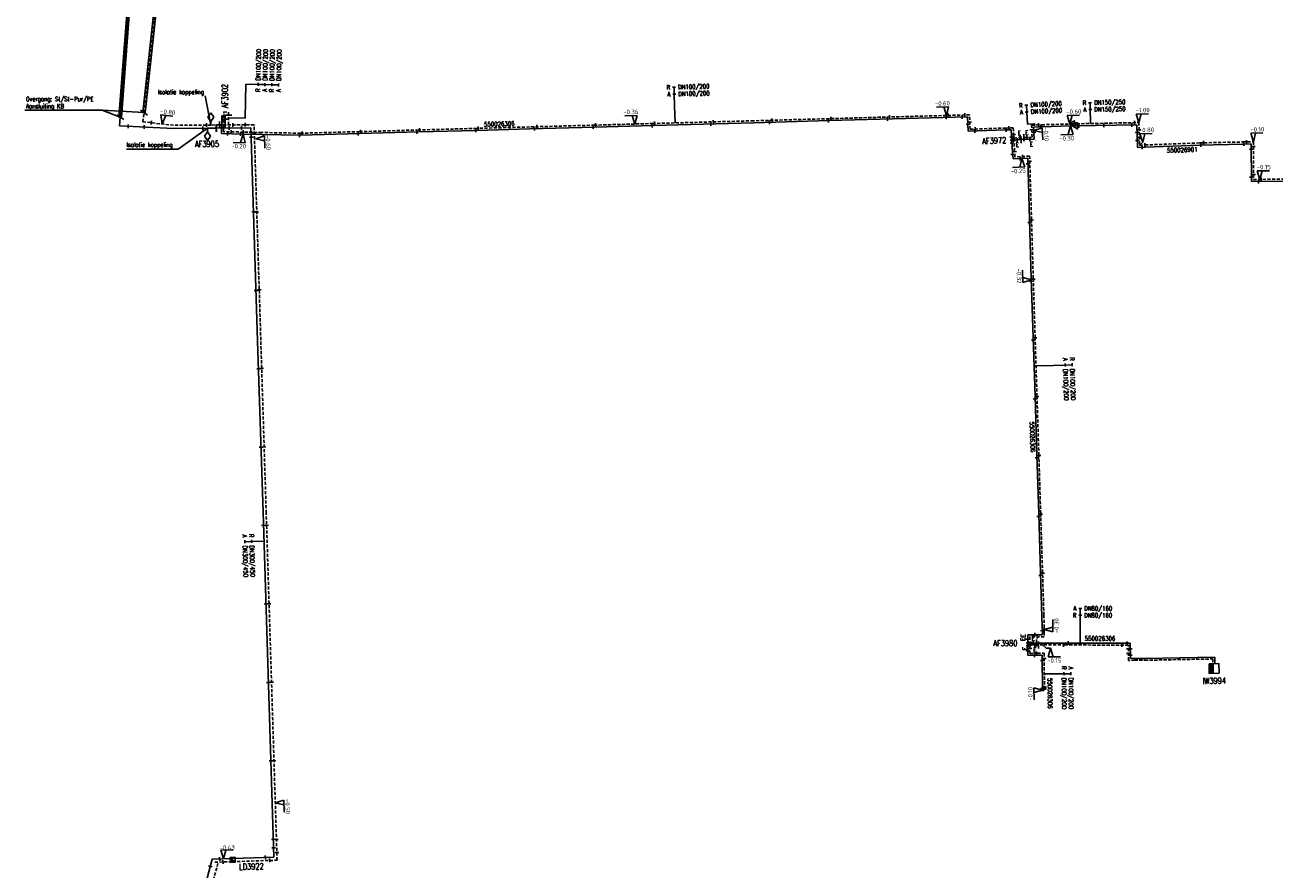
# Model space of a CAD drawing. Header units: millimetres. Extents: x 0 to 118318689, y 0 to 490460760.
# Tile 115 of 117: x 117722576 to 117977689, y 488373952 to 488546298. Entities that reach past the tile are written whole.
import ezdxf
from ezdxf.enums import TextEntityAlignment as Align

# ---------------------------------------------------------------- set-up
doc = ezdxf.new("R2010")
doc.units = ezdxf.units.MM
doc.header["$LTSCALE"] = 200
doc.linetypes.add('HIDDEN2', pattern=[4.7625, 3.175, -1.5875])
doc.layers.get('0').update_dxf_attribs({"color": 8})
for name, color, linetype in [('WT-C-AFSLUITER', 7, 'Continuous'), ('WT-C-isolatieovergang', 7, 'Continuous'), ('WT-C-isolatiestuk', 7, 'Continuous'), ('WT-C-kastLD', 7, 'Continuous'), ('WT-C-kastWM', 7, 'Continuous'), ('WT-C-mof', 7, 'Continuous'), ('WT-C-tstuk', 7, 'Continuous'), ('WT-C-VERLOOP', 7, 'Continuous'), ('WT-I-diam', 7, 'Continuous'), ('WT-I-info', 7, 'Continuous'), ('WT-I-NAP', 7, 'Continuous'), ('WT-L-aanvoer', 6, 'Continuous'), ('WT-L-MANTELBUIS', 6, 'Continuous'), ('WT-L-retour', 6, 'HIDDEN2')]:
    doc.layers.add(name, color=color, linetype=linetype)
doc.styles.add('DIN17', font='ROMANS.SHX', dxfattribs={"width": 0.9})
doc.styles.add('ISOCP', font='ISOCP.SHX')

# ---------------------------------------------------------------- blocks, each defined once
blk = doc.blocks.new('LR-mof')
at = {"color": 0, "linetype": 'ByBlock', "lineweight": -2}
blk.add_line((0, -0.75), (0, 0.75), dxfattribs=at)
blk = doc.blocks.new('LR-isoov')
at = {"color": 0, "linetype": 'ByBlock', "lineweight": -2}
blk.add_line((0.87, 1.5), (-0.87, -1.5), dxfattribs=at)
blk = doc.blocks.new('nap1')
at = {"color": 0, "linetype": 'Continuous'}
for p, q in [((-1, 3.5), (0, 0)), ((-1, 3.5), (4, 3.5)), ((1, 3.5), (0, 0))]:
    blk.add_line(p, q, dxfattribs=at)
at = {"color": 0, "linetype": 'Continuous', "style": 'ISOCP'}
for tag, p in [('*1', (1.7, 5)), ('*2', (4, 1.5))]:
    blk.add_attdef(tag, text='', height=1.8, dxfattribs=at).set_placement(p, align=Align.MIDDLE)
blk = doc.blocks.new('LR-isost')
at = {"color": 0, "linetype": 'ByBlock', "lineweight": -2}
for p, q in [((0, 5), (-1.25, 3.25)), ((-1.25, 3.25), (0, 1.5)), ((1.25, 3.25), (0, 5)), ((0, 1.5), (1.25, 3.25)), ((0, 1.5), (0, 0))]:
    blk.add_line(p, q, dxfattribs=at)
blk = doc.blocks.new('LR-AFS')
at = {"color": 0, "lineweight": -3, "const_width": 0.7}
blk.add_lwpolyline([(0, -1.5), (0, 1.5)], dxfattribs=at)
at = {"color": 7, "linetype": 'ByBlock', "lineweight": -2, "style": 'DIN17', "width": 0.9}
blk.add_attdef('*1', text='', height=2.5, dxfattribs=at).set_placement((0, 5), align=Align.MIDDLE)
at = {"color": 0, "linetype": 'ByBlock', "lineweight": -2, "style": 'DIN17', "width": 0.3, "flags": 1}
for tag, p in [('*2', (2.5, 1.5)), ('OCODE', (-7.5, -2.5)), ('ST', (-7.5, -5)), ('VCODE', (-2.5, -5)), ('NCODE', (-2.5, -2.5)), ('NIVO', (2.5, -5)), ('BC', (2.5, -2.5)), ('IMM', (7.5, -5)), ('RK', (7.5, -2.5)), ('VERTR', (-7.5, -10)), ('FABR', (-7.5, -7.5)), ('OPBLEN', (-2.5, -10)), ('TYPE', (-2.5, -7.5)), ('OPBOUW', (2.5, -7.5)), ('HULPST', (2.5, -10)), ('VERLSP', (7.5, -10)), ('BEDIEN', (7.5, -7.5)), ('BORDL', (-7.5, -15)), ('DEKM', (-7.5, -12.5)), ('PDATUM', (-2.5, -12.5)), ('BORDX', (-2.5, -15)), ('BORDY', (2.5, -15)), ('OPM', (2.5, -12.5)), ('BORDZ', (7.5, -15)), ('BORD', (7.5, -12.5))]:
    blk.add_attdef(tag, text='', height=1.8, dxfattribs=at).set_placement(p, align=Align.MIDDLE)
blk = doc.blocks.new('LR-kastLD')
at = {"color": 0, "linetype": 'ByBlock', "lineweight": -3}
blk.add_line((-1, 1), (1, -1), dxfattribs=at)
blk.add_lwpolyline([(-1, -1), (-1, 1), (1, 1), (1, -1)], close=True, dxfattribs=at)
blk.add_solid([(-1, 1), (-1, -1), (1, -1)], dxfattribs=at)
at = {"color": 7, "linetype": 'ByBlock', "lineweight": -3, "style": 'DIN17', "width": 0.7}
for tag, p in [('*1', (0, 5)), ('*2', (0, -5))]:
    blk.add_attdef(tag, text='', height=2.5, dxfattribs=at).set_placement(p, align=Align.MIDDLE)
at = {"color": 0, "linetype": 'ByBlock', "lineweight": -2, "style": 'DIN17', "width": 0.3, "flags": 1}
for tag, p in [('OCODE', (4.5, 1.25)), ('NCODE', (9.5, 1.25)), ('BC', (14.5, 1.25)), ('RK', (19.5, 1.25)), ('ST', (4.5, -1.25)), ('VCODE', (9.5, -1.25)), ('NIVO', (14.5, -1.25)), ('IMM', (19.5, -1.25))]:
    blk.add_attdef(tag, text='', height=1.8, dxfattribs=at).set_placement(p, align=Align.MIDDLE)
blk = doc.blocks.new('nap2')
at = {"color": 0, "linetype": 'Continuous'}
for p, q in [((1, 3.5), (-4, 3.5)), ((-1, 3.5), (0, 0)), ((1, 3.5), (0, 0))]:
    blk.add_line(p, q, dxfattribs=at)
at = {"color": 0, "linetype": 'Continuous', "style": 'ISOCP'}
for tag, p in [('*1', (-1.5, 5)), ('*2', (-4, 1.5))]:
    blk.add_attdef(tag, text='', height=1.8, dxfattribs=at).set_placement(p, align=Align.MIDDLE)
blk = doc.blocks.new('LR-tsb')
blk.add_circle((0, 0), 0.375)
blk = doc.blocks.new('LR-smof')
at = {"color": 0, "linetype": 'ByBlock', "lineweight": -2}
blk.add_lwpolyline([(1, 0.5), (0, 0.5), (0, -0.5), (1, -0.5)], dxfattribs=at)
blk = doc.blocks.new('LR-mofD')
at = {"color": 0, "linetype": 'ByBlock', "lineweight": -2}
blk.add_line((0, -0.75), (0, 0.75), dxfattribs=at)
at = {"color": 1, "linetype": 'ByBlock', "lineweight": -3, "style": 'DIN17', "width": 0.9}
blk.add_attdef('*1', text='', height=1.8, dxfattribs=at).set_placement((0, 2), align=Align.MIDDLE)
blk = doc.blocks.new('LR-DIAO4')
at = {"color": 0, "lineweight": -3}
blk.add_line((0, 0), (0, -5), dxfattribs=at)
at = {"color": 0, "linetype": 'Continuous', "lineweight": -3}
for p, q in [((0, -5), (0, -7.8)), ((0, -7.8), (0, -10.6)), ((0, -10.6), (0, -13.4))]:
    blk.add_line(p, q, dxfattribs=at)
at = {"color": 0, "lineweight": -3}
for points in [[(0.61, -5), (0, -5), (-0.61, -5)], [(0.61, -7.8), (0, -7.8), (-0.61, -7.8)], [(0.61, -10.6), (0, -10.6), (-0.61, -10.6)], [(0.61, -13.4), (0, -13.4), (-0.61, -13.4)]]:
    blk.add_lwpolyline(points, dxfattribs=at)
at = {"color": 1, "lineweight": -3, "style": 'DIN17', "width": 0.9}
for tag, p in [('*1', (-1.61, -5)), ('*2', (-1.61, -7.78)), ('*3', (-1.61, -10.58)), ('*4', (-1.61, -13.38))]:
    blk.add_attdef(tag, text='', height=1.8, dxfattribs=at).set_placement(p, align=Align.MIDDLE_RIGHT)
for tag, p in [('*11', (1.61, -5)), ('*12', (1.61, -7.8)), ('*13', (1.61, -10.6)), ('*14', (1.61, -13.4))]:
    blk.add_attdef(tag, text='', height=1.8, dxfattribs=at).set_placement(p, align=Align.MIDDLE_LEFT)
blk = doc.blocks.new('LR-kastWM')
at = {"color": 0, "linetype": 'ByBlock', "lineweight": -3}
blk.add_lwpolyline([(-2, 2), (2, 2), (2, -2), (-2, -2)], close=True, dxfattribs=at)
at = {"color": 0}
blk.add_solid([(-2, -2), (0, -2), (-2, 2), (0, 2)], dxfattribs=at)
at = {"color": 7, "linetype": 'ByBlock', "lineweight": -3, "style": 'DIN17', "width": 0.7}
for tag, p in [('*1', (0, 5)), ('*2', (0, -5))]:
    blk.add_attdef(tag, text='', height=2.5, dxfattribs=at).set_placement(p, align=Align.MIDDLE)
at = {"color": 0, "linetype": 'ByBlock', "lineweight": -2, "style": 'DIN17', "width": 0.3, "flags": 1}
for tag, p in [('OCODE', (4.5, 1.25)), ('NCODE', (9.5, 1.25)), ('BC', (14.5, 1.25)), ('RK', (19.5, 1.25)), ('ST', (4.5, -1.25)), ('VCODE', (9.5, -1.25)), ('NIVO', (14.5, -1.25)), ('IMM', (19.5, -1.25))]:
    blk.add_attdef(tag, text='', height=1.8, dxfattribs=at).set_placement(p, align=Align.MIDDLE)
blk = doc.blocks.new('LR-hyp')
at = {"color": 7, "linetype": 'ByBlock', "lineweight": -3, "style": 'DIN17', "width": 0.9}
blk.add_attdef('*1', text='', height=1.8, dxfattribs=at).set_placement((0, 0), align=Align.MIDDLE)
at = {"color": 7, "linetype": 'ByBlock', "lineweight": -2, "style": 'DIN17', "width": 0.9, "flags": 1}
blk.add_attdef('*2', text='', height=1.8, dxfattribs=at).set_placement((0, -5), align=Align.MIDDLE)
blk = doc.blocks.new('LR-VERL')
at = {"color": 0, "linetype": 'ByBlock', "lineweight": -2}
blk.add_lwpolyline([(1.08, 0), (-1.08, -1.25), (-1.08, 1.25)], close=True, dxfattribs=at)
blk = doc.blocks.new('LR-DIAB2')
at = {"color": 0, "linetype": 'Continuous', "lineweight": -3}
blk.add_line((0, 5), (0, 7.8), dxfattribs=at)
at = {"color": 0, "lineweight": -3}
blk.add_line((0, 0), (0, 5), dxfattribs=at)
for points in [[(0.61, 7.8), (0, 7.8), (-0.61, 7.8)], [(0.61, 5), (0, 5), (-0.61, 5)]]:
    blk.add_lwpolyline(points, dxfattribs=at)
at = {"color": 1, "lineweight": -3, "style": 'DIN17', "width": 0.9}
for tag, p in [('*1', (-1.61, 7.8)), ('*2', (-1.61, 5.02))]:
    blk.add_attdef(tag, text='', height=1.8, dxfattribs=at).set_placement(p, align=Align.MIDDLE_RIGHT)
for tag, p in [('*11', (1.61, 7.8)), ('*12', (1.61, 5))]:
    blk.add_attdef(tag, text='', height=1.8, dxfattribs=at).set_placement(p, align=Align.MIDDLE_LEFT)
blk = doc.blocks.new('LR-DIAO2')
at = {"color": 0, "lineweight": -3}
blk.add_line((0, 0), (0, -5), dxfattribs=at)
at = {"color": 0, "linetype": 'Continuous', "lineweight": -3}
blk.add_line((0, -5), (0, -7.8), dxfattribs=at)
at = {"color": 0, "lineweight": -3}
for points in [[(0.61, -5), (0, -5), (-0.61, -5)], [(0.61, -7.8), (0, -7.8), (-0.61, -7.8)]]:
    blk.add_lwpolyline(points, dxfattribs=at)
at = {"color": 1, "lineweight": -3, "style": 'DIN17', "width": 0.9}
for tag, p in [('*1', (-1.61, -5)), ('*2', (-1.61, -7.78))]:
    blk.add_attdef(tag, text='', height=1.8, dxfattribs=at).set_placement(p, align=Align.MIDDLE_RIGHT)
for tag, p in [('*11', (1.61, -5)), ('*12', (1.61, -7.8))]:
    blk.add_attdef(tag, text='', height=1.8, dxfattribs=at).set_placement(p, align=Align.MIDDLE_LEFT)

msp = doc.modelspace()

# ---------------------------------------------------------------- linework, layer by layer
at = {"layer": 'WT-I-diam'}
for p, q in [((117767508, 488527331), (117767646, 488534217)), ((117764091, 488527399), (117767508, 488527331)), ((117855243, 488526330), (117855150, 488529713)), ((117928682, 488526159), (117927157, 488526065)), ((117928696, 488525887), (117928682, 488526159)), ((117940037, 488526202), (117940030, 488526557)), ((117928916, 488476758), (117932393, 488476868)), ((117937924, 488420224), (117937927, 488423399)), ((117930615, 488413939), (117932126, 488413952))]:
    msp.add_line(p, q, dxfattribs=at)
at = {"layer": 'WT-I-info'}
for p, q in [((117759330, 488531831), (117760506, 488525901)), ((117722576, 488528909), (117738355, 488528909)), ((117738355, 488528909), (117742000, 488527497)), ((117738355, 488528909), (117746863, 488528443)), ((117753821, 488521002), (117759813, 488525247)), ((117743302, 488521002), (117753821, 488521002)), ((117930952, 488419181), (117930256, 488419852)), ((117931887, 488419180), (117930952, 488419181))]:
    msp.add_line(p, q, dxfattribs=at)
at = {"layer": 'WT-I-NAP'}
msp.add_line((117950037, 488521778), (117950706, 488522375), dxfattribs=at)
at = {"layer": 'WT-L-aanvoer', "lineweight": -3}
for p, q in [((117742000, 488527497), (117743889, 488551998)), ((117741866, 488525708), (117742004, 488527497)), ((117763443, 488527086), (117763438, 488527764)), ((117752875, 488525201), (117741866, 488525708)), ((117759813, 488525247), (117752875, 488525201)), ((117761625, 488525259), (117759813, 488525247)), ((117768694, 488525306), (117761625, 488525259)), ((117763455, 488525271), (117763443, 488527086)), ((117770056, 488481867), (117768694, 488525306)), ((117771150, 488446955), (117770056, 488481867)), ((117773356, 488376572), (117771150, 488446955)), ((117750494, 488336956), (117760787, 488376171)), ((117760787, 488376171), (117764972, 488376304)), ((117764972, 488376304), (117773356, 488376572))]:
    msp.add_line(p, q, dxfattribs=at)
at = {"layer": 'WT-L-aanvoer'}
for p, q in [((117762649, 488524148), (117762721, 488527778)), ((117762721, 488527778), (117763438, 488527764)), ((117904846, 488527296), (117886705, 488526796)), ((117914958, 488527564), (117904846, 488527296)), ((117915056, 488524638), (117914958, 488527564)), ((117814789, 488524815), (117802904, 488524488)), ((117825550, 488525112), (117814789, 488524815)), ((117838843, 488525478), (117825550, 488525112)), ((117850767, 488525806), (117838843, 488525478)), ((117871291, 488526372), (117850767, 488525806)), ((117886705, 488526796), (117871291, 488526372)), ((117922765, 488524889), (117915056, 488524638)), ((117923870, 488524925), (117922765, 488524889)), ((117923942, 488523705), (117923870, 488524925)), ((117928425, 488525473), (117930086, 488525554)), ((117928542, 488523044), (117928425, 488525473)), ((117930086, 488525554), (117935955, 488525721)), ((117935955, 488525721), (117936197, 488525709)), ((117936197, 488525709), (117936858, 488525721)), ((117936858, 488525721), (117949473, 488525946)), ((117949473, 488525946), (117949600, 488521310)), ((117767199, 488524057), (117762649, 488524148)), ((117770885, 488523983), (117767199, 488524057)), ((117778807, 488523824), (117770885, 488523983)), ((117790875, 488524157), (117778807, 488523824)), ((117802904, 488524488), (117790875, 488524157)), ((117924131, 488520520), (117923942, 488523705)), ((117923995, 488522823), (117925866, 488522914)), ((117925866, 488522914), (117928542, 488523044)), ((117924223, 488518985), (117924131, 488520520)), ((117949600, 488521310), (117951220, 488521376)), ((117951220, 488521376), (117962304, 488521802)), ((117962304, 488521802), (117971141, 488521995)), ((117971141, 488521995), (117972828, 488522033)), ((117972828, 488522033), (117972861, 488514351)), ((117927225, 488519129), (117924223, 488518985)), ((117927597, 488506605), (117927225, 488519129)), ((117972861, 488514351), (117995109, 488514517)), ((117927953, 488494627), (117927597, 488506605)), ((117928334, 488482529), (117927953, 488494627)), ((117928711, 488470581), (117928334, 488482529)), ((117929090, 488458553), (117928711, 488470581)), ((117929466, 488446665), (117929090, 488458553)), ((117929846, 488434628), (117929466, 488446665)), ((117930132, 488425558), (117929846, 488434628)), ((117930132, 488425558), (117930194, 488423749)), ((117930194, 488423749), (117930205, 488422405)), ((117930203, 488421936), (117927236, 488421910)), ((117927236, 488421910), (117927272, 488417728)), ((117929016, 488420233), (117927250, 488420235)), ((117930393, 488420231), (117929016, 488420233)), ((117930205, 488422405), (117930203, 488421936)), ((117934956, 488420227), (117930393, 488420231)), ((117948148, 488420213), (117934956, 488420227)), ((117948175, 488417091), (117948148, 488420213)), ((117927272, 488417728), (117929206, 488417744)), ((117929206, 488417744), (117930182, 488417752)), ((117930182, 488417752), (117930243, 488410593)), ((117949021, 488417098), (117948175, 488417091)), ((117949021, 488417098), (117951141, 488417105)), ((117951141, 488417105), (117965386, 488417386)), ((117965386, 488417386), (117965410, 488416206))]:
    msp.add_line(p, q, dxfattribs=at)
at = {"layer": 'WT-L-MANTELBUIS'}
msp.add_lwpolyline([(117759511, 488889150), (117760021, 488875694), (117760556, 488858499), (117760676, 488835390), (117759835, 488800886), (117758825, 488780315), (117754715, 488713687), (117743639, 488552016), (117741751, 488527516), (117742249, 488527478), (117744138, 488551980), (117755214, 488713654), (117759324, 488780287), (117760334, 488800868), (117761177, 488835385), (117761056, 488858508), (117760521, 488875712), (117760011, 488889162), (117759921, 488899719), (117759421, 488899715)], close=True, dxfattribs=at)
msp.add_lwpolyline([(117761342, 488658978), (117747112, 488528416), (117746615, 488528470), (117760844, 488659026)], dxfattribs=at)
at = {"layer": 'WT-L-retour', "lineweight": -3}
for p, q in [((117746863, 488528443), (117761093, 488659002)), ((117746657, 488526552), (117746863, 488528443)), ((117764087, 488527898), (117764083, 488528548)), ((117764101, 488525925), (117764087, 488527898)), ((117752909, 488525851), (117746657, 488526552)), ((117760506, 488525901), (117752909, 488525851)), ((117762291, 488525913), (117760506, 488525901)), ((117769324, 488525960), (117762291, 488525913)), ((117770701, 488482037), (117769324, 488525960)), ((117771805, 488446805), (117770701, 488482037)), ((117774026, 488375943), (117771805, 488446805)), ((117750957, 488336159), (117762038, 488375561)), ((117761292, 488375537), (117764901, 488375652)), ((117764901, 488375652), (117774026, 488375943))]:
    msp.add_line(p, q, dxfattribs=at)
at = {"layer": 'WT-L-retour'}
for p, q in [((117763056, 488524540), (117763137, 488528567)), ((117763137, 488528567), (117764083, 488528548)), ((117904836, 488527696), (117886694, 488527196)), ((117915345, 488527975), (117904836, 488527696)), ((117915443, 488525051), (117915345, 488527975)), ((117802893, 488524888), (117790864, 488524557)), ((117814778, 488525215), (117802893, 488524888)), ((117825539, 488525512), (117814778, 488525215)), ((117838832, 488525878), (117825539, 488525512)), ((117850756, 488526206), (117838832, 488525878)), ((117871280, 488526771), (117850756, 488526206)), ((117886694, 488527196), (117871280, 488526771)), ((117922752, 488525288), (117915443, 488525051)), ((117924246, 488525337), (117922752, 488525288)), ((117924342, 488523729), (117924246, 488525337)), ((117928006, 488525853), (117930071, 488525953)), ((117928123, 488523424), (117928006, 488525853)), ((117930071, 488525953), (117935653, 488526113)), ((117935653, 488526113), (117936241, 488526125)), ((117936241, 488526125), (117949911, 488526405)), ((117949911, 488526405), (117950037, 488521778)), ((117767164, 488524458), (117763056, 488524540)), ((117770893, 488524383), (117767164, 488524458)), ((117778806, 488524225), (117770893, 488524383)), ((117790864, 488524557), (117778806, 488524225)), ((117924531, 488520544), (117924342, 488523729)), ((117924371, 488523242), (117926428, 488523342)), ((117926428, 488523342), (117928123, 488523424)), ((117951202, 488521825), (117962290, 488522252)), ((117962290, 488522252), (117971131, 488522445)), ((117971131, 488522445), (117973276, 488522493)), ((117973276, 488522493), (117973309, 488514804)), ((117924598, 488519403), (117924531, 488520544)), ((117950037, 488521778), (117951202, 488521825)), ((117927612, 488519548), (117924598, 488519403)), ((117927997, 488506617), (117927612, 488519548)), ((117973309, 488514804), (117994648, 488514964)), ((117928353, 488494639), (117927997, 488506617)), ((117928734, 488482541), (117928353, 488494639)), ((117929111, 488470593), (117928734, 488482541)), ((117929490, 488458566), (117929111, 488470593)), ((117929865, 488446677), (117929490, 488458566)), ((117930245, 488434640), (117929865, 488446677)), ((117930520, 488425954), (117930245, 488434640)), ((117930520, 488425954), (117930594, 488423757)), ((117930594, 488423757), (117930605, 488422405)), ((117930601, 488421539), (117927639, 488421514)), ((117927639, 488421514), (117927668, 488418131)), ((117930605, 488422405), (117930601, 488421539)), ((117929449, 488419852), (117927653, 488419854)), ((117927668, 488418131), (117929203, 488418144)), ((117929203, 488418144), (117930579, 488418155)), ((117930391, 488419852), (117929449, 488419852)), ((117934956, 488419847), (117930391, 488419852)), ((117930579, 488418155), (117930641, 488410858)), ((117947772, 488419833), (117934956, 488419847)), ((117947798, 488416708), (117947772, 488419833)), ((117949031, 488416719), (117947798, 488416708)), ((117949031, 488416719), (117951151, 488416726)), ((117951151, 488416726), (117965014, 488416999)), ((117965014, 488416999), (117965030, 488416199))]:
    msp.add_line(p, q, dxfattribs=at)

# ---------------------------------------------------------------- block references
at = {"layer": 'WT-C-AFSLUITER', "linetype": 'Continuous'}
ref = msp.add_blockref('LR-AFS', (117763443, 488527086), dxfattribs=dict(at, xscale=500, yscale=500, zscale=500, rotation=270.3802))
ref.add_attrib('*1', 'AF3902', dxfattribs={"layer": '0', "color": 7, "linetype": 'ByBlock', "lineweight": -2, "height": 1250, "rotation": 90.3802, "style": 'DIN17', "width": 0.65}).set_placement((117763374, 488531816), align=Align.MIDDLE)
at = {"layer": 'WT-C-AFSLUITER', "linetype": 'Continuous', "xscale": 500, "yscale": 500, "zscale": 500}
for p, rotation in [((117764087, 488527898), 270.3802), ((117762291, 488525913), 0.3802), ((117926428, 488523342), 2.774), ((117929449, 488419852), 359.9394)]:
    msp.add_blockref('LR-AFS', p, dxfattribs=dict(at, rotation=rotation))
at = {"layer": 'WT-C-AFSLUITER', "linetype": 'Continuous'}
ref = msp.add_blockref('LR-AFS', (117761625, 488525259), dxfattribs=dict(at, xscale=500, yscale=500, zscale=500, rotation=0.3802))
ref.add_attrib('*1', 'AF3905', dxfattribs={"layer": '0', "color": 7, "linetype": 'ByBlock', "lineweight": -2, "height": 1250, "rotation": 0.3802, "style": 'DIN17', "width": 0.65}).set_placement((117759703, 488522045), align=Align.MIDDLE)
ref = msp.add_blockref('LR-AFS', (117925866, 488522914), dxfattribs=dict(at, xscale=500, yscale=500, zscale=500, rotation=2.774))
ref.add_attrib('*1', 'AF3972', dxfattribs={"layer": '0', "color": 7, "linetype": 'ByBlock', "lineweight": -2, "height": 1250, "rotation": 2.774, "style": 'DIN17', "width": 0.65}).set_placement((117920375, 488522716), align=Align.MIDDLE)
ref = msp.add_blockref('LR-AFS', (117929016, 488420233), dxfattribs=dict(at, xscale=500, yscale=500, zscale=500, rotation=359.9394))
ref.add_attrib('*1', 'AF3980', dxfattribs={"layer": '0', "color": 7, "linetype": 'ByBlock', "lineweight": -2, "height": 1250, "rotation": 359.9394, "style": 'DIN17', "width": 0.65}).set_placement((117922642, 488420216), align=Align.MIDDLE)
at = {"layer": 'WT-C-isolatieovergang', "linetype": 'Continuous'}
for p, xscale, yscale, zscale, rotation in [((117742000, 488527497), 500.0000000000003, 500.0000000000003, 500.0000000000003, 85.59207080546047), ((117746863, 488528443), 499.9999999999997, 499.9999999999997, 499.9999999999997, 83.77973395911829)]:
    msp.add_blockref('LR-isoov', p, dxfattribs=dict(at, xscale=xscale, yscale=yscale, zscale=zscale, rotation=rotation))
at = {"layer": 'WT-C-isolatiestuk', "linetype": 'Continuous'}
for p, xscale, yscale, zscale, rotation in [((117760506, 488525901), 500, 500, 500, 0.3802), ((117759813, 488525247), 499.9999999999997, 499.9999999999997, 499.9999999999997, 180.3802)]:
    msp.add_blockref('LR-isost', p, dxfattribs=dict(at, xscale=xscale, yscale=yscale, zscale=zscale, rotation=rotation))
at = {"layer": 'WT-C-kastLD', "linetype": 'Continuous'}
ref = msp.add_blockref('LR-kastLD', (117764985, 488376019), dxfattribs=dict(at, xscale=499.9999999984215, yscale=499.9999999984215, zscale=499.9999999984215, rotation=1.578963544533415))
ref.add_attrib('*1', 'LD3922', dxfattribs={"layer": '0', "color": 7, "linetype": 'ByBlock', "lineweight": -3, "height": 1250, "rotation": 1.57896, "style": 'DIN17', "width": 0.65}).set_placement((117768777, 488374661), align=Align.MIDDLE)
at = {"layer": 'WT-C-kastWM', "linetype": 'Continuous'}
ref = msp.add_blockref('LR-kastWM', (117965253, 488415045), dxfattribs=dict(at, xscale=500, yscale=500, zscale=500, rotation=1.129217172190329))
ref.add_attrib('*1', 'IW3994', dxfattribs={"layer": '0', "color": 7, "linetype": 'ByBlock', "lineweight": -3, "height": 1250, "rotation": 1.12922, "style": 'DIN17', "width": 0.65}).set_placement((117965302, 488412545), align=Align.MIDDLE)
at = {"layer": 'WT-C-mof', "linetype": 'Continuous', "lineweight": -3}
for p, xscale, yscale, zscale, rotation in [((117742000, 488527497), 500.0000000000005, 500.0000000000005, 500.0000000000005, 85.6004), ((117746863, 488528443), 499.9999999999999, 499.9999999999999, 499.9999999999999, 83.77969999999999), ((117743643, 488525629), 500, 500, 500, 357.3638), ((117746906, 488525480), 500, 500, 500, 357.3638), ((117748347, 488526362), 500, 500, 500, 353.6042), ((117758893, 488525241), 500, 500, 500, 0.3802), ((117759614, 488525896), 500, 500, 500, 0.3802), ((117764271, 488525276), 500, 500, 500, 0.3802), ((117764996, 488525931), 500, 500, 500, 0.3802), ((117766741, 488525293), 500, 500, 500, 0.3802), ((117767513, 488525960, -599), 500, 500, 500, 0.3802), ((117768753, 488523407), 500.0000000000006, 500.0000000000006, 500.0000000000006, 271.7954), ((117769377, 488524268), 500.0000000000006, 500.0000000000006, 500.0000000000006, 271.7954), ((117769229, 488508229), 500.0000000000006, 500.0000000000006, 500.0000000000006, 271.7954), ((117769882, 488508142), 500.0000000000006, 500.0000000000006, 500.0000000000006, 271.7954), ((117769733, 488492142), 500.0000000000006, 500.0000000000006, 500.0000000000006, 271.7954), ((117770380, 488492269), 500.0000000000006, 500.0000000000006, 500.0000000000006, 271.7954), ((117770234, 488476184), 500.0000000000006, 500.0000000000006, 500.0000000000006, 271.7954), ((117770883, 488476272, -615), 500.0000000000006, 500.0000000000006, 500.0000000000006, 271.7954), ((117770749, 488460211, -601), 500.0000000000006, 500.0000000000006, 500.0000000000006, 271.7954), ((117771384, 488460237), 500.0000000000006, 500.0000000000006, 500.0000000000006, 271.7954), ((117771235, 488444244), 500.0000000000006, 500.0000000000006, 500.0000000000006, 271.7954), ((117771885, 488444247), 500.0000000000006, 500.0000000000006, 500.0000000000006, 271.7954), ((117771740, 488428207, -510), 500.0000000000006, 500.0000000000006, 500.0000000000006, 271.7954), ((117772387, 488428223), 500.0000000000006, 500.0000000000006, 500.0000000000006, 271.7954), ((117772232, 488412190, -487), 500.0000000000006, 500.0000000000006, 500.0000000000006, 271.7954), ((117772888, 488412263), 500.0000000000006, 500.0000000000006, 500.0000000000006, 271.7954), ((117772752, 488396194, -516), 500.0000000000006, 500.0000000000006, 500.0000000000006, 271.7954), ((117773389, 488396253), 500.0000000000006, 500.0000000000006, 500.0000000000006, 271.7954), ((117773251, 488380204, 15), 500.0000000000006, 500.0000000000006, 500.0000000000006, 271.7954), ((117773893, 488380192), 500.0000000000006, 500.0000000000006, 500.0000000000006, 271.7954), ((117771630, 488376517), 500, 500, 500, 1.826399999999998), ((117773315, 488378475, -418), 500.0000000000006, 500.0000000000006, 500.0000000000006, 271.7954), ((117773977, 488377500), 500.0000000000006, 500.0000000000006, 500.0000000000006, 271.7954), ((117760404, 488374713), 499.9999999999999, 499.9999999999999, 499.9999999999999, 75.2934), ((117762307, 488376220), 500, 500, 500, 1.826399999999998), ((117762997, 488375591), 500, 500, 500, 1.826399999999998), ((117772508, 488375894), 500, 500, 500, 1.826399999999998)]:
    msp.add_blockref('LR-mof', p, dxfattribs=dict(at, xscale=xscale, yscale=yscale, zscale=zscale, rotation=rotation))
at = {"layer": 'WT-C-mof', "linetype": 'Continuous'}
for name, p, xscale, yscale, zscale, rotation in [('LR-mof', (117875024, 488526875), 499.9999999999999, 499.9999999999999, 499.9999999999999, 1.577600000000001), ('LR-mof', (117887024, 488527205), 499.9999999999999, 499.9999999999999, 499.9999999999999, 1.577600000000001), ('LR-mof', (117898563, 488527123), 499.9999999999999, 499.9999999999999, 499.9999999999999, 1.577600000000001), ('LR-mof', (117898995, 488527535), 499.9999999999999, 499.9999999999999, 499.9999999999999, 1.577600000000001), ('LR-mof', (117910554, 488527447), 500, 500, 500, 1.521), ('LR-mof', (117910996, 488527859), 500, 500, 500, 1.521), ('LR-mof', (117913822, 488527534), 500, 500, 500, 1.521), ('LR-mof', (117914400, 488527950), 500, 500, 500, 1.521), ('LR-mof', (117762672, 488525314), 500.0000000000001, 500.0000000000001, 500.0000000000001, 88.8523), ('LR-mof', (117763081, 488525766), 500.0000000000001, 500.0000000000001, 500.0000000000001, 88.8523), ('LR-mof', (117764630, 488524509), 500.0000000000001, 500.0000000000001, 500.0000000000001, 358.8523), ('LR-mof', (117767096, 488524459), 500.0000000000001, 500.0000000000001, 500.0000000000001, 358.8523), ('LR-mof', (117791075, 488524562), 499.9999999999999, 499.9999999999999, 499.9999999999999, 1.577600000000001), ('LR-mof', (117802550, 488524478), 499.9999999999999, 499.9999999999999, 499.9999999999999, 1.577600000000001), ('LR-mof', (117803079, 488524893), 499.9999999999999, 499.9999999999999, 499.9999999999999, 1.577600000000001), ('LR-mof', (117814547, 488524809), 499.9999999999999, 499.9999999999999, 499.9999999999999, 1.577600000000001), ('LR-mof', (117815065, 488525223), 499.9999999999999, 499.9999999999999, 499.9999999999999, 1.577600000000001), ('LR-mof', (117826532, 488525139), 499.9999999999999, 499.9999999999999, 499.9999999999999, 1.577600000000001), ('LR-mof', (117827047, 488525553), 499.9999999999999, 499.9999999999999, 499.9999999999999, 1.577600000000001), ('LR-mof', (117838539, 488525470), 499.9999999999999, 499.9999999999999, 499.9999999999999, 1.577600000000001), ('LR-mof', (117839051, 488525884), 499.9999999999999, 499.9999999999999, 499.9999999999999, 1.577600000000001), ('LR-mof', (117850538, 488525800), 499.9999999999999, 499.9999999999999, 499.9999999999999, 1.577600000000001), ('LR-mof', (117851065, 488526215), 499.9999999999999, 499.9999999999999, 499.9999999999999, 1.577600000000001), ('LR-mof', (117862544, 488526131), 499.9999999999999, 499.9999999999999, 499.9999999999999, 1.577600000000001), ('LR-mof', (117863051, 488526545), 499.9999999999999, 499.9999999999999, 499.9999999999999, 1.577600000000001), ('LR-mof', (117874539, 488526461), 499.9999999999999, 499.9999999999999, 499.9999999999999, 1.577600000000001), ('LR-mof', (117886533, 488526791), 499.9999999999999, 499.9999999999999, 499.9999999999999, 1.577600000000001), ('LR-mof', (117915009, 488526052), 500.0000000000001, 500.0000000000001, 500.0000000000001, 271.9139), ('LR-mof', (117915394, 488526505), 500.0000000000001, 500.0000000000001, 500.0000000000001, 271.9139), ('LR-mof', (117916392, 488524682), 500.0000000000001, 500.0000000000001, 500.0000000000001, 1.8605), ('LR-mof', (117916536, 488525086), 500.0000000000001, 500.0000000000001, 500.0000000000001, 1.8605), ('LR-mof', (117922811, 488524890), 500.0000000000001, 500.0000000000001, 500.0000000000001, 1.8605), ('LR-mof', (117923394, 488525309), 500.0000000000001, 500.0000000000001, 500.0000000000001, 1.8605), ('LR-mof', (117928050, 488524939), 500, 500, 500, 272.7740000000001), ('LR-mof', (117929459, 488525924), 500, 500, 500, 2.774), ('LR-mof', (117929946, 488525547), 500, 500, 500, 2.774), ('LR-mof', (117936985, 488526140), 500, 500, 500, 1.1735), ('LR-mof', (117937619, 488525734), 500, 500, 500, 1.0215), ('LR-mof', (117942736, 488525826), 500, 500, 500, 1.0215), ('LR-mof', (117948434, 488525927), 500, 500, 500, 1.0215), ('LR-mof', (117948996, 488526386), 500, 500, 500, 1.1735), ('LR-mof', (117949951, 488524922), 500, 500, 500, 271.5572), ('LR-mof', (117763945, 488524122), 500.0000000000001, 500.0000000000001, 500.0000000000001, 358.8523), ('LR-mof', (117766550, 488524070), 500.0000000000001, 500.0000000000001, 500.0000000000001, 358.8523), ('LR-mof', (117778605, 488523828), 500.0000000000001, 500.0000000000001, 500.0000000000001, 358.8523), ('LR-mof', (117779128, 488524233), 499.9999999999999, 499.9999999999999, 499.9999999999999, 1.577600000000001), ('LR-mof', (117790549, 488524148), 499.9999999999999, 499.9999999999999, 499.9999999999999, 1.577600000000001), ('LR-mof', (117923960, 488523412), 500, 500, 500, 273.3965), ('LR-mof', (117924031, 488522216), 500, 500, 500, 273.3965), ('LR-mof', (117924328, 488523964), 500, 500, 500, 273.3965), ('LR-mof', (117924398, 488522782), 500, 500, 500, 273.3965), ('LR-mof', (117928476, 488524417), 500, 500, 500, 272.7740000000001), ('LR-mof', (117949515, 488524402), 500, 500, 500, 271.5572), ('LR-mof', (117949561, 488522742), 500, 500, 500, 271.5572), ('LR-mof', (117949995, 488523323), 500, 500, 500, 271.5572), ('LR-mof', (117951109, 488521822), 500, 500, 500, 2.3099), ('LR-mof', (117962568, 488521808), 500, 500, 500, 1.2497), ('LR-mof', (117963110, 488522270), 500, 500, 500, 1.2497), ('LR-mof', (117971297, 488521999), 500, 500, 500, 1.2878), ('LR-mof', (117971854, 488522461), 500, 500, 500, 1.2878), ('LR-mof', (117924169, 488519879), 500, 500, 500, 273.3965), ('LR-mof', (117924536, 488520451), 500, 500, 500, 273.3965), ('LR-mof', (117926143, 488519478), 499.9999999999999, 499.9999999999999, 499.9999999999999, 2.7565), ('LR-mof', (117950574, 488521350), 500, 500, 500, 2.3099), ('LR-mof', (117972833, 488520975), 500, 500, 500, 270.2476), ('LR-mof', (117973280, 488521537), 500, 500, 500, 270.2476), ('LR-mof', (117925688, 488519054), 499.9999999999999, 499.9999999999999, 499.9999999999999, 2.7565), ('LR-mof', (117927259, 488517962), 500.0000000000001, 500.0000000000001, 500.0000000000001, 271.7030999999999), ('LR-mof', (117927643, 488518501), 500.0000000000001, 500.0000000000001, 500.0000000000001, 271.7030999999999), ('LR-mof', (117972857, 488515281), 500, 500, 500, 270.2476), ('LR-mof', (117973305, 488515838), 500, 500, 500, 270.2476), ('LR-mof', (117974320, 488514362), 500, 500, 500, 0.4284000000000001), ('LR-mof', (117974883, 488514816), 500, 500, 500, 0.4284326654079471), ('LR-mof', (117927614, 488506028), 500.0000000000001, 500.0000000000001, 500.0000000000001, 271.7030999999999), ('LR-mof', (117928000, 488506523), 500.0000000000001, 500.0000000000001, 500.0000000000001, 271.7030999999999), ('LR-mof', (117928358, 488494480), 500.0000000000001, 500.0000000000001, 500.0000000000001, 271.8023), ('LR-mof', (117927972, 488494016), 500.0000000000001, 500.0000000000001, 500.0000000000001, 271.8023), ('LR-mof', (117928350, 488482020), 500.0000000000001, 500.0000000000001, 500.0000000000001, 271.8077), ('LR-mof', (117928734, 488482484), 500.0000000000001, 500.0000000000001, 500.0000000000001, 271.8077), ('LR-mof', (117928728, 488470028), 500.0000000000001, 500.0000000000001, 500.0000000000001, 271.8077), ('LR-mof', (117929110, 488470490), 500.0000000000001, 500.0000000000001, 500.0000000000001, 271.8077), ('LR-mof', (117929496, 488458497), 500.0000000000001, 500.0000000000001, 500.0000000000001, 271.8077), ('LR-mof', (117929107, 488458030), 500.0000000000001, 500.0000000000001, 500.0000000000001, 271.8077), ('LR-mof', (117929485, 488446037), 500.0000000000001, 500.0000000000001, 500.0000000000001, 271.8077), ('LR-mof', (117929871, 488446508), 500.0000000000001, 500.0000000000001, 500.0000000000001, 271.8077), ('LR-mof', (117929864, 488434047), 500.0000000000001, 500.0000000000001, 500.0000000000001, 271.8077), ('LR-mof', (117930253, 488434510), 500.0000000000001, 500.0000000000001, 500.0000000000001, 271.8077), ('LR-mof', (117930202, 488422766), 500.0000000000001, 500.0000000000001, 500.0000000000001, 270.4911), ('LR-mof', (117930601, 488422925), 500.0000000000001, 500.0000000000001, 500.0000000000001, 270.4911), ('LR-mof', (117928674, 488421923), 500, 500, 500, 0.4910999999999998), ('LR-mof', (117929144, 488421527), 500, 500, 500, 0.4910999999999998), ('LR-mof', (117934517, 488419847), 500, 500, 500, 359.9394), ('LR-mof', (117935491, 488420226), 500, 500, 500, 359.9394), ('LR-mof', (117946412, 488419835), 500, 500, 500, 359.9394), ('LR-mof', (117947490, 488420213), 500, 500, 500, 359.9394), ('LR-mof', (117927255, 488419700), 500.0000000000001, 500.0000000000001, 500.0000000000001, 270.4911), ('LR-mof', (117927264, 488418636), 500.0000000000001, 500.0000000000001, 500.0000000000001, 270.4911), ('LR-mof', (117928622, 488417739), 500, 500, 500, 0.4910999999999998), ('LR-mof', (117929042, 488418143), 500, 500, 500, 0.4910999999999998), ('LR-mof', (117947778, 488419066), 500, 500, 500, 270.4911), ('LR-mof', (117947786, 488418113), 500, 500, 500, 270.4911), ('LR-mof', (117948158, 488419077), 500, 500, 500, 270.4911), ('LR-mof', (117948169, 488417760), 500, 500, 500, 270.4911), ('LR-mof', (117930191, 488416710), 500.0000000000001, 500.0000000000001, 500.0000000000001, 270.4911), ('LR-mof', (117930588, 488417090), 500.0000000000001, 500.0000000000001, 500.0000000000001, 270.4911), ('LR-smof', (117930243, 488410593), 500, 500, 500, 90.49110000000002), ('LR-smof', (117930641, 488410858), 500, 500, 500, 90.49110000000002)]:
    msp.add_blockref(name, p, dxfattribs=dict(at, xscale=xscale, yscale=yscale, zscale=zscale, rotation=rotation))
at = {"layer": 'WT-C-mof', "linetype": 'Continuous', "xscale": 500, "yscale": 500, "zscale": 500}
for p, rotation in [((117925575, 488523300), 2.774), ((117927078, 488523373), 2.774), ((117927243, 488421003), 90.49110000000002), ((117928310, 488420234), 359.9394), ((117927660, 488419129), 90.49110000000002)]:
    msp.add_blockref('LR-mofD', p, dxfattribs=dict(at, rotation=rotation)).add_auto_attribs({'*1': 'E'})
at = {"layer": 'WT-C-mof', "xscale": 500, "yscale": 500, "zscale": 500}
for p, rotation in [((117936241, 488526125), 181.1735), ((117936858, 488525721), 181.0215)]:
    msp.add_blockref('LR-mof', p, dxfattribs=dict(at, rotation=rotation))
at = {"layer": 'WT-C-mof', "linetype": 'Continuous'}
ref = msp.add_blockref('LR-mofD', (117925060, 488522875), dxfattribs=dict(at, xscale=500, yscale=500, zscale=500, rotation=182.774))
ref.add_attrib('*1', 'E', dxfattribs={"layer": '0', "color": 1, "linetype": 'ByBlock', "lineweight": -3, "height": 900, "rotation": 2.774, "style": 'DIN17', "width": 0.9}).set_placement((117925109, 488521876), align=Align.MIDDLE)
ref = msp.add_blockref('LR-mofD', (117927648, 488523000), dxfattribs=dict(at, xscale=500, yscale=500, zscale=500, rotation=182.774))
ref.add_attrib('*1', 'E', dxfattribs={"layer": '0', "color": 1, "linetype": 'ByBlock', "lineweight": -3, "height": 900, "rotation": 2.774, "style": 'DIN17', "width": 0.9}).set_placement((117927986, 488521999), align=Align.MIDDLE)
ref = msp.add_blockref('LR-mofD', (117927649, 488420410), dxfattribs=dict(at, xscale=500, yscale=500, zscale=500, rotation=90.49110000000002))
ref.add_attrib('*1', 'E', dxfattribs={"layer": '0', "color": 1, "linetype": 'ByBlock', "lineweight": -3, "height": 900, "rotation": 90.4911, "style": 'DIN17', "width": 0.9}).set_placement((117926332, 488421698), align=Align.MIDDLE)
ref = msp.add_blockref('LR-mofD', (117928690, 488419853), dxfattribs=dict(at, xscale=500, yscale=500, zscale=500, rotation=179.9394))
ref.add_attrib('*1', 'E', dxfattribs={"layer": '0', "color": 1, "linetype": 'ByBlock', "lineweight": -3, "height": 900, "rotation": 359.9394, "style": 'DIN17', "width": 0.9}).set_placement((117928689, 488418853), align=Align.MIDDLE)
at = {"layer": 'WT-C-tstuk', "linetype": 'Continuous'}
for p, xscale, yscale, zscale, rotation in [((117923995, 488522823), 500, 500, 500, 273.3965), ((117924371, 488523242), 500, 500, 500, 273.3965), ((117927250, 488420235), 500.0000000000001, 500.0000000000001, 500.0000000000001, 270.4911), ((117927653, 488419854), 500.0000000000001, 500.0000000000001, 500.0000000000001, 270.4911)]:
    msp.add_blockref('LR-tsb', p, dxfattribs=dict(at, xscale=xscale, yscale=yscale, zscale=zscale, rotation=rotation))
at = {"layer": 'WT-C-VERLOOP', "linetype": 'Continuous', "xscale": 500, "yscale": 500, "zscale": 500}
for p, rotation in [((117936241, 488526125), 181.1735), ((117936858, 488525721), 181.0215)]:
    msp.add_blockref('LR-VERL', p, dxfattribs=dict(at, rotation=rotation))
at = {"layer": 'WT-I-diam', "linetype": 'Continuous'}
for name, p, xscale, yscale, zscale, rotation, values in [('LR-DIAO4', (117767646, 488534217), 499.9999999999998, 499.9999999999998, 499.9999999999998, 88.85234229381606, {'*1': 'R', '*11': 'DN100/200', '*2': 'A', '*12': 'DN100/200', '*3': 'R', '*13': 'DN100/200', '*4': 'A', '*14': 'DN100/200'}), ('LR-DIAB2', (117855150, 488529713), 499.9999999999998, 499.9999999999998, 499.9999999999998, 1.577604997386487, {'*1': 'R', '*11': 'DN100/200', '*2': 'A', '*12': 'DN100/200'}), ('LR-DIAB2', (117927157, 488526065), 499.9999999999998, 499.9999999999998, 499.9999999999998, 2.774012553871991, {'*1': 'R', '*11': 'DN100/200', '*2': 'A', '*12': 'DN100/200'}), ('LR-DIAB2', (117940030, 488526557), 499.9999999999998, 499.9999999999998, 499.9999999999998, 1.173498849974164, {'*1': 'R', '*11': 'DN150/250', '*2': 'A', '*12': 'DN150/250'}), ('LR-DIAB2', (117932393, 488476868), 499.9999999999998, 499.9999999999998, 499.9999999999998, 271.807676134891, {'*1': 'R', '*11': 'DN100/200', '*2': 'A', '*12': 'DN100/200'}), ('LR-DIAO2', (117771335, 488441033), 500, 500, 500, 271.7953667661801, {'*1': 'R', '*11': 'DN300/450', '*2': 'A', '*12': 'DN300/450'}), ('LR-DIAB2', (117937927, 488423399), 500, 500, 500, 359.9394327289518, {'*1': 'A', '*11': 'DN80/160', '*2': 'R', '*12': 'DN80/160'}), ('LR-DIAB2', (117932126, 488413952), 500, 500, 500, 270.4911180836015, {'*1': 'A', '*11': 'DN100/200', '*2': 'R', '*12': 'DN100/200'})]:
    msp.add_blockref(name, p, dxfattribs=dict(at, xscale=xscale, yscale=yscale, zscale=zscale, rotation=rotation)).add_auto_attribs(values)
at = {"layer": 'WT-I-info', "linetype": 'Continuous'}
for p, xscale, yscale, zscale, rotation in [((117819362, 488526112), 500.0000000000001, 500.0000000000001, 500.0000000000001, 1.577604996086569), ((117928189, 488462287), 500.0000000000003, 500.0000000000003, 500.0000000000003, 271.8076761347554), ((117941980, 488421177), 500.0000000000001, 500.0000000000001, 500.0000000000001, 359.939432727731), ((117931779, 488409981), 500.0000000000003, 500.0000000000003, 500.0000000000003, 270.491118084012)]:
    msp.add_blockref('LR-hyp', p, dxfattribs=dict(at, xscale=xscale, yscale=yscale, zscale=zscale, rotation=rotation)).add_auto_attribs({'*1': '550026306'})
ref = msp.add_blockref('LR-hyp', (117958751, 488520827), dxfattribs=dict(at, xscale=500, yscale=500, zscale=500, rotation=347.6452234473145))
ref.add_attrib('*1', '550026901', dxfattribs={"layer": '0', "color": 0, "linetype": 'ByBlock', "lineweight": -3, "height": 900, "rotation": 2.20403, "style": 'DIN17', "width": 0.9}).set_placement((117958751, 488520827), align=Align.MIDDLE)
at = {"layer": 'WT-I-NAP', "linetype": 'Continuous'}
ref = msp.add_blockref('nap2', (117910622, 488527849), dxfattribs=dict(at, xscale=500, yscale=500, zscale=500, rotation=1.521045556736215))
ref.add_attrib('*1', '-0.60', dxfattribs={"layer": '0', "color": 1, "linetype": 'Continuous', "height": 900, "rotation": 1.52105, "style": 'ISOCP'}).set_placement((117909806, 488530328), align=Align.MIDDLE)
ref = msp.add_blockref('nap1', (117750594, 488526168), dxfattribs=dict(at, xscale=499.9999999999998, yscale=499.9999999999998, zscale=499.9999999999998, rotation=353.6041747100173))
ref.add_attrib('*1', '-0.80', dxfattribs={"layer": '0', "color": 1, "linetype": 'Continuous', "height": 900, "rotation": 353.60417, "style": 'ISOCP'}).set_placement((117751718, 488528558), align=Align.MIDDLE)
ref = msp.add_blockref('nap2', (117847037, 488526104), dxfattribs=dict(at, xscale=499.9999999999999, yscale=499.9999999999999, zscale=499.9999999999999, rotation=1.577605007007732))
ref.add_attrib('*1', '-0.36', dxfattribs={"layer": '0', "color": 1, "linetype": 'Continuous', "height": 900, "rotation": 1.57761, "style": 'ISOCP'}).set_placement((117846219, 488528582), align=Align.MIDDLE)
ref = msp.add_blockref('nap1', (117935847, 488526117), dxfattribs=dict(at, xscale=499.9999999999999, yscale=499.9999999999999, zscale=499.9999999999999, rotation=1.633631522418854))
ref.add_attrib('*1', '-0.60', dxfattribs={"layer": '0', "color": 1, "linetype": 'Continuous', "height": 900, "rotation": 1.63363, "style": 'ISOCP'}).set_placement((117936626, 488528640), align=Align.MIDDLE)
ref = msp.add_blockref('nap1', (117949911, 488526405), dxfattribs=dict(at, xscale=500, yscale=500, zscale=500, rotation=1.557223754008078))
ref.add_attrib('*1', '-1.00', dxfattribs={"layer": '0', "color": 1, "linetype": 'Continuous', "height": 900, "rotation": 1.55722, "style": 'ISOCP'}).set_placement((117950693, 488528927), align=Align.MIDDLE)
ref = msp.add_blockref('nap1', (117928459, 488524764), dxfattribs=dict(at, xscale=499.9999999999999, yscale=499.9999999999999, zscale=499.9999999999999, rotation=272.7740125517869))
ref.add_attrib('*1', '-0.10', dxfattribs={"layer": '0', "color": 1, "linetype": 'Continuous', "height": 900, "rotation": 272.77401, "style": 'ISOCP'}).set_placement((117930997, 488524035), align=Align.MIDDLE)
ref.add_attrib('*2', '.', dxfattribs={"layer": '0', "color": 1, "linetype": 'Continuous', "height": 900, "rotation": 272.77401, "style": 'ISOCP'}).set_placement((117929305, 488522802), align=Align.MIDDLE)
ref = msp.add_blockref('nap1', (117935956, 488525721), dxfattribs=dict(at, xscale=500, yscale=500, zscale=500, rotation=181.6336315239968))
ref.add_attrib('*1', '-0.30', dxfattribs={"layer": '0', "color": 1, "linetype": 'Continuous', "height": 900, "rotation": 1.63363, "style": 'ISOCP'}).set_placement((117935178, 488523198), align=Align.MIDDLE)
ref = msp.add_blockref('nap1', (117950706, 488522375), dxfattribs=dict(at, xscale=500.0000000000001, yscale=500.0000000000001, zscale=500.0000000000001, rotation=2.309940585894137))
ref.add_attrib('*1', '-0.80', dxfattribs={"layer": '0', "color": 1, "linetype": 'Continuous', "height": 900, "rotation": 2.30994, "style": 'ISOCP'}).set_placement((117951455, 488524907), align=Align.MIDDLE)
ref = msp.add_blockref('nap1', (117973276, 488522493), dxfattribs=dict(at, xscale=500, yscale=500, zscale=500, rotation=1.287760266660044))
ref.add_attrib('*1', '-0.10', dxfattribs={"layer": '0', "color": 1, "linetype": 'Continuous', "height": 900, "rotation": 1.28776, "style": 'ISOCP'}).set_placement((117974070, 488525012), align=Align.MIDDLE)
ref = msp.add_blockref('nap1', (117767079, 488524059), dxfattribs=dict(at, xscale=500, yscale=500, zscale=500, rotation=178.8523422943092))
ref.add_attrib('*1', '-0.20', dxfattribs={"layer": '0', "color": 1, "linetype": 'Continuous', "height": 900, "rotation": 358.85234, "style": 'ISOCP'}).set_placement((117766178, 488521577), align=Align.MIDDLE)
ref.add_attrib('*2', '.', dxfattribs={"layer": '0', "color": 1, "linetype": 'Continuous', "height": 900, "rotation": 358.85234, "style": 'ISOCP'}).set_placement((117765064, 488523350), align=Align.MIDDLE)
ref = msp.add_blockref('nap1', (117769699, 488523114), dxfattribs=dict(at, xscale=500.0000000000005, yscale=500.0000000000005, zscale=500.0000000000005, rotation=271.7953667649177))
ref.add_attrib('*1', '-0.60', dxfattribs={"layer": '0', "color": 1, "linetype": 'Continuous', "height": 900, "rotation": 271.79537, "style": 'ISOCP'}).set_placement((117772225, 488522343), align=Align.MIDDLE)
ref = msp.add_blockref('nap1', (117926020, 488519071), dxfattribs=dict(at, xscale=500, yscale=500, zscale=500, rotation=182.7564801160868))
ref.add_attrib('*1', '-0.25', dxfattribs={"layer": '0', "color": 1, "linetype": 'Continuous', "height": 900, "rotation": 2.75648, "style": 'ISOCP'}).set_placement((117925291, 488516533), align=Align.MIDDLE)
ref = msp.add_blockref('nap1', (117974569, 488514813), dxfattribs=dict(at, xscale=500, yscale=500, zscale=500, rotation=0.4284326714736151))
ref.add_attrib('*1', '-0.15', dxfattribs={"layer": '0', "color": 1, "linetype": 'Continuous', "height": 900, "rotation": 0.42843, "style": 'ISOCP'}).set_placement((117975400, 488517320), align=Align.MIDDLE)
ref = msp.add_blockref('nap1', (117927962, 488494339), dxfattribs=dict(at, xscale=500.0000000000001, yscale=500.0000000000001, zscale=500.0000000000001, rotation=91.80234634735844))
ref.add_attrib('*1', '-0.32', dxfattribs={"layer": '0', "color": 1, "linetype": 'Continuous', "height": 900, "rotation": 271.80235, "style": 'ISOCP'}).set_placement((117925437, 488495111), align=Align.MIDDLE)
ref = msp.add_blockref('nap2', (117930600, 488422995), dxfattribs=dict(at, xscale=500.0000000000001, yscale=500.0000000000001, zscale=500.0000000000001, rotation=270.4911180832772))
ref.add_attrib('*1', '-0.30', dxfattribs={"layer": '0', "color": 1, "linetype": 'Continuous', "height": 900, "rotation": 90.49112, "style": 'ISOCP'}).set_placement((117933094, 488423767), align=Align.MIDDLE)
ref = msp.add_blockref('nap2', (117931887, 488419180), dxfattribs=dict(at, xscale=500, yscale=500, zscale=500, rotation=179.9394327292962))
ref.add_attrib('*1', '-0.15', dxfattribs={"layer": '0', "color": 1, "linetype": 'Continuous', "height": 900, "rotation": 359.93943, "style": 'ISOCP'}).set_placement((117932635, 488416679), align=Align.MIDDLE)
ref = msp.add_blockref('nap2', (117930243, 488410651), dxfattribs=dict(at, xscale=500.0000000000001, yscale=500.0000000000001, zscale=500.0000000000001, rotation=90.49111806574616))
ref.add_attrib('*1', '-0.10', dxfattribs={"layer": '0', "color": 1, "linetype": 'Continuous', "height": 900, "rotation": 90.49112, "style": 'ISOCP'}).set_placement((117927749, 488409880), align=Align.MIDDLE)
ref = msp.add_blockref('nap1', (117773659, 488387664), dxfattribs=dict(at, xscale=500.0000000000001, yscale=500.0000000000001, zscale=500.0000000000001, rotation=271.7953667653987))
ref.add_attrib('*1', '-0.50', dxfattribs={"layer": '0', "color": 1, "linetype": 'Continuous', "height": 900, "rotation": 271.79537, "style": 'ISOCP'}).set_placement((117776184, 488386893), align=Align.MIDDLE)
ref = msp.add_blockref('nap1', (117763094, 488376247), dxfattribs=dict(at, xscale=499.9999999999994, yscale=499.9999999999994, zscale=499.9999999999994, rotation=1.826385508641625))
ref.add_attrib('*1', '-0.43', dxfattribs={"layer": '0', "color": 1, "linetype": 'Continuous', "height": 900, "rotation": 1.82639, "style": 'ISOCP'}).set_placement((117763841, 488378554), align=Align.MIDDLE)

# ---------------------------------------------------------------- texts
at = {"layer": 'WT-I-info', "style": 'DIN17', "width": 0.9}
for s, p in [('Isolatie koppeling', (117749679, 488532176)), ('Aansluiting KB', (117722754, 488529299)), ('Overgang: St/St-Pur/PE', (117722754, 488530756)), ('Isolatie koppeling', (117743302, 488521428))]:
    msp.add_text(s, height=900, dxfattribs=at).set_placement(p)

doc.saveas('drawing.dxf')
